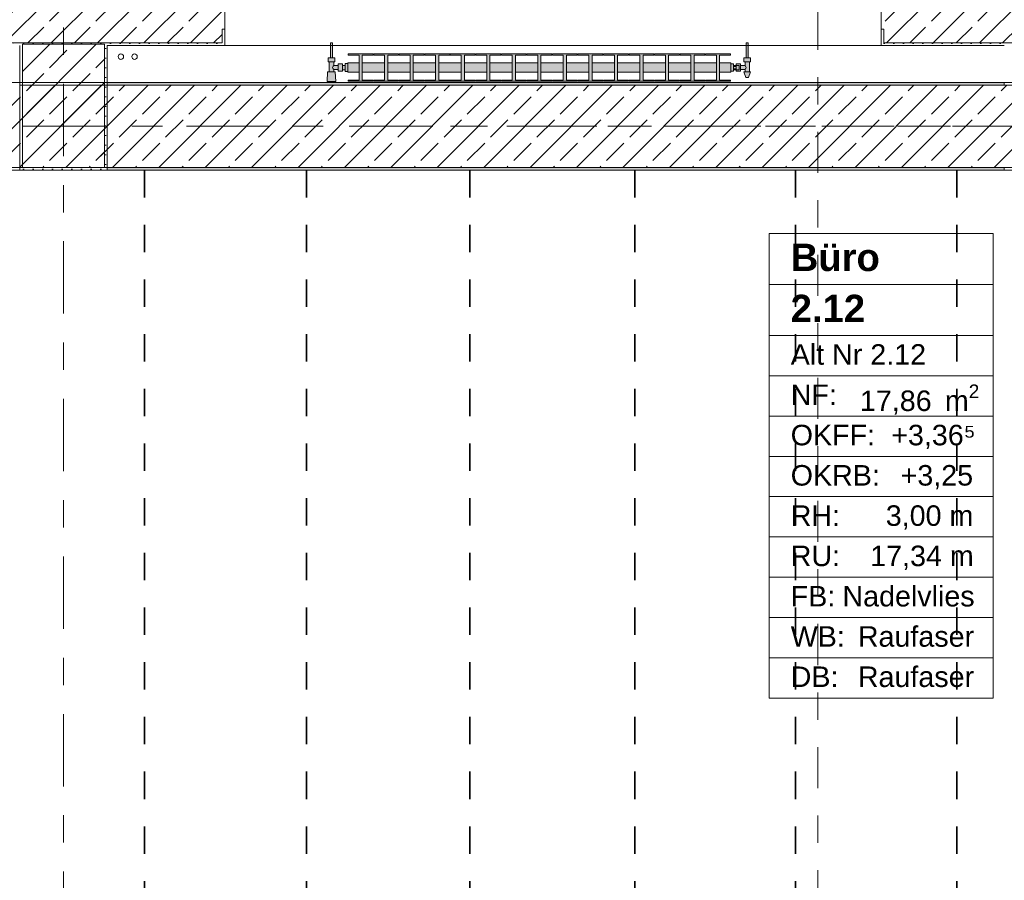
# Model space of a CAD drawing. Header units: metres. Extents: x -3.6 to 84.5, y -11 to 16.8.
# Tile 57 of 137: x 7.6 to 11.2, y 10.4 to 13.5. Entities that reach past the tile are written whole.
import ezdxf

# ---------------------------------------------------------------- set-up
doc = ezdxf.new("R2010")
doc.units = ezdxf.units.M
doc.header["$MEASUREMENT"] = 0
for name, pattern in [('Achse', [0.2, 0.1, -0.05, 0, -0.05]), ('Schnittlinie', [0.3, 0.15, -0.075, 0, -0.075]), ('Strichlinie doppelt', [0.546806, 0.264583, -0.105833, 0.070556, -0.105833])]:
    doc.linetypes.add(name, pattern=pattern)
for name, color, linetype in [('155 - Bemaßung_ Beschriftung.Ausbau - Deckenelemente', 7, 'Continuous'), ('201a - Marker.Schnitt - optisch Grundriss', 7, 'Continuous'), ('451 - Universal.Achsen Raster', 7, 'Continuous'), ('604 - Struktur.Wand Aussen', 7, 'Continuous'), ('607 - Struktur.Stütze', 7, 'Continuous'), ('608 - Struktur.Träger', 7, 'Continuous'), ('801 - HKLSE.Heizung_ Klima_ Lüftung', 7, 'Continuous'), ('Neubau_401 - Zone.Raum_ Raumbegrenzung_ Whg.', 7, 'Continuous')]:
    doc.layers.add(name, color=color, linetype=linetype)
doc.styles.add('ERSTELLTER_STIL_1', font='txt')
doc.styles.add('ERSTELLTER_STIL_2', font='txt')
doc.dimstyles.new('ERSTELLTER_STIL__1', dxfattribs={"dimtxt": 0.1, "dimasz": 0.0532, "dimexe": 0.18, "dimexo": 0.0625, "dimgap": 0, "dimtad": 1, "dimtih": 1, "dimtoh": 1, "dimzin": 0, "dimdsep": 46, "dimtxsty": 'ERSTELLTER_STIL_2', "dimblk": 'ARROWHEAD_2', "dimblk1": 'ARROWHEAD_2', "dimblk2": 'ARROWHEAD_2', "dimcen": 0.09, "dimse1": 1, "dimse2": 1, "dimclrd": 7, "dimclre": 7, "dimclrt": 7, "dimazin": 0, "dimtfac": 1, "dimtdec": 4, "dimtmove": 0, "dimatfit": 3, "dimfxl": 1, "dimtolj": 1, "dimtzin": 0, "dimarcsym": 0})
pattern_1 = [(45, (0, 0), (-0.0848528, 0.0848528), []), (45, (-0.04243, 0.04243), (-0.0848528, 0.0848528), [0.09, -0.03])]
pattern_2 = [(45, (0, 0), (-0.01767767, 0.01767767), [0, -0.025])]

# ---------------------------------------------------------------- blocks, each defined once
blk = doc.blocks.new('*D134')
at = {"layer": '155 - Bemaßung_ Beschriftung.Ausbau - Deckenelemente', "color": 7, "linetype": 'Continuous', "lineweight": 5}
for p, q in [((7.4582, 8.945), (7.4178, 8.875)), ((7.438, 8.8575), (7.438, 8.9625)), ((8.0462, 8.945), (8.0058, 8.875)), ((8.026, 8.8575), (8.026, 8.9625)), ((7.438, 8.91), (8.026, 8.91))]:
    blk.add_line(p, q, dxfattribs=at)
at = {"layer": '155 - Bemaßung_ Beschriftung.Ausbau - Deckenelemente', "color": 7, "lineweight": 5, "insert": (7.6311, 8.9283), "char_height": 0.1, "attachment_point": 7, "style": 'ERSTELLTER_STIL_2'}
blk.add_mtext('\\A1;{\\pql;\\fArial|b0|i0|c0|p38;58\\fArial|b0|i0|c0|p38;\\A1{\\H.66x;\\S8^  ;}}', dxfattribs=at)
blk = doc.blocks.new('ARROWHEAD_2')
at = {"color": 0, "linetype": 'Continuous', "lineweight": 0}
for p, q in [((0, 0), (-1, 0)), ((-0.378, -0.655), (0.378, 0.655))]:
    blk.add_line(p, q, dxfattribs=at)
blk = doc.blocks.new('*D135')
at = {"layer": '155 - Bemaßung_ Beschriftung.Ausbau - Deckenelemente', "color": 7, "linetype": 'Continuous', "lineweight": 5}
for p, q in [((8.0462, 8.945), (8.0058, 8.875)), ((8.026, 8.8575), (8.026, 8.9625)), ((8.6392, 8.945), (8.5988, 8.875)), ((8.619, 8.8575), (8.619, 8.9625)), ((8.026, 8.91), (8.619, 8.91))]:
    blk.add_line(p, q, dxfattribs=at)
at = {"layer": '155 - Bemaßung_ Beschriftung.Ausbau - Deckenelemente', "color": 7, "lineweight": 5, "insert": (8.2216, 8.9283), "char_height": 0.1, "attachment_point": 7, "style": 'ERSTELLTER_STIL_2'}
blk.add_mtext('\\A1;{\\pql;\\fArial|b0|i0|c0|p38;59\\fArial|b0|i0|c0|p38;\\A1{\\H.66x;\\S3^  ;}}', dxfattribs=at)
blk = doc.blocks.new('*D136')
at = {"layer": '155 - Bemaßung_ Beschriftung.Ausbau - Deckenelemente', "color": 7, "linetype": 'Continuous', "lineweight": 5}
for p, q in [((8.6392, 8.945), (8.5988, 8.875)), ((8.619, 8.8575), (8.619, 8.9625)), ((9.2362, 8.945), (9.1958, 8.875)), ((9.216, 8.8575), (9.216, 8.9625)), ((8.619, 8.91), (9.216, 8.91))]:
    blk.add_line(p, q, dxfattribs=at)
at = {"layer": '155 - Bemaßung_ Beschriftung.Ausbau - Deckenelemente', "color": 7, "lineweight": 5, "insert": (8.8166, 8.9283), "char_height": 0.1, "attachment_point": 7, "style": 'ERSTELLTER_STIL_2'}
blk.add_mtext('\\A1;{\\pql;\\fArial|b0|i0|c0|p38;59\\fArial|b0|i0|c0|p38;\\A1{\\H.66x;\\S7^  ;}}', dxfattribs=at)
blk = doc.blocks.new('*D137')
at = {"layer": '155 - Bemaßung_ Beschriftung.Ausbau - Deckenelemente', "color": 7, "linetype": 'Continuous', "lineweight": 5}
for p, q in [((9.2362, 8.945), (9.1958, 8.875)), ((9.216, 8.8575), (9.216, 8.9625)), ((9.8392, 8.945), (9.7988, 8.875)), ((9.819, 8.8575), (9.819, 8.9625)), ((9.216, 8.91), (9.819, 8.91))]:
    blk.add_line(p, q, dxfattribs=at)
at = {"layer": '155 - Bemaßung_ Beschriftung.Ausbau - Deckenelemente', "color": 7, "lineweight": 5, "insert": (9.4166, 8.9283), "char_height": 0.1, "attachment_point": 7, "style": 'ERSTELLTER_STIL_2'}
blk.add_mtext('\\A1;{\\pql;\\fArial|b0|i0|c0|p38;60\\fArial|b0|i0|c0|p38;\\A1{\\H.66x;\\S3^  ;}}', dxfattribs=at)
blk = doc.blocks.new('*D138')
at = {"layer": '155 - Bemaßung_ Beschriftung.Ausbau - Deckenelemente', "color": 7, "linetype": 'Continuous', "lineweight": 5}
for p, q in [((9.8392, 8.945), (9.7988, 8.875)), ((9.819, 8.8575), (9.819, 8.9625)), ((10.4262, 8.945), (10.3858, 8.875)), ((10.406, 8.8575), (10.406, 8.9625)), ((9.819, 8.91), (10.406, 8.91))]:
    blk.add_line(p, q, dxfattribs=at)
at = {"layer": '155 - Bemaßung_ Beschriftung.Ausbau - Deckenelemente', "color": 7, "lineweight": 5, "insert": (10.0116, 8.9283), "char_height": 0.1, "attachment_point": 7, "style": 'ERSTELLTER_STIL_2'}
blk.add_mtext('\\A1;{\\pql;\\fArial|b0|i0|c0|p38;58\\fArial|b0|i0|c0|p38;\\A1{\\H.66x;\\S7^  ;}}', dxfattribs=at)
blk = doc.blocks.new('*D139')
at = {"layer": '155 - Bemaßung_ Beschriftung.Ausbau - Deckenelemente', "color": 7, "linetype": 'Continuous', "lineweight": 5}
for p, q in [((10.4262, 8.945), (10.3858, 8.875)), ((10.406, 8.8575), (10.406, 8.9625)), ((10.9768, 8.875), (11.0172, 8.945)), ((10.997, 8.8575), (10.997, 8.9625)), ((10.406, 8.91), (10.997, 8.91)), ((10.997, 8.91), (11.0312, 8.91))]:
    blk.add_line(p, q, dxfattribs=at)
at = {"layer": '155 - Bemaßung_ Beschriftung.Ausbau - Deckenelemente', "color": 7, "lineweight": 5, "insert": (10.6006, 8.9283), "char_height": 0.1, "attachment_point": 7, "style": 'ERSTELLTER_STIL_2'}
blk.add_mtext('\\A1;{\\pql;\\fArial|b0|i0|c0|p38;59\\fArial|b0|i0|c0|p38;\\A1{\\H.66x;\\S1^  ;}}', dxfattribs=at)

msp = doc.modelspace()

# ---------------------------------------------------------------- hatches: boundary and pattern name
at = {"layer": '604 - Struktur.Wand Aussen', "linetype": 'Continuous', "lineweight": 0, "true_color": 0x000000}
h = msp.add_hatch(dxfattribs=at)
h.set_pattern_fill('Beton__Stahlbeton_0001', color=18, style=0, pattern_type=2)
h.set_pattern_definition(pattern_1)
h.paths.add_polyline_path([(7.12, 13.505), (7.13, 13.505), (7.13, 13.455), (8.31, 13.455), (8.31, 13.505), (8.32, 13.505), (8.32, 13.575), (8.31, 13.575), (8.28, 13.575), (8.28, 13.695), (7.16, 13.695), (7.16, 13.575), (7.13, 13.575), (7.12, 13.575)])
h = msp.add_hatch(dxfattribs=at)
h.set_pattern_fill('Beton__Stahlbeton_0001', color=18, style=0, pattern_type=2)
h.set_pattern_definition(pattern_1)
h.paths.add_polyline_path([(10.72, 13.575), (10.72, 13.505), (10.73, 13.505), (10.73, 13.455), (11.965, 13.455), (11.965, 13.61), (11.975, 13.61), (11.975, 13.695), (10.76, 13.695), (10.76, 13.575), (10.73, 13.575)])
h = msp.add_hatch(dxfattribs=at)
h.set_pattern_fill('Gips_0001', color=18, style=0, pattern_type=2)
h.set_pattern_definition(pattern_2)
h.paths.add_polyline_path([(8.31, 13.445), (8.32, 13.445), (8.32, 13.505), (8.31, 13.505)])
h = msp.add_hatch(dxfattribs=at)
h.set_pattern_fill('Gips_0001', color=18, style=0, pattern_type=2)
h.set_pattern_definition(pattern_2)
h.paths.add_polyline_path([(10.73, 13.445), (10.73, 13.505), (10.72, 13.505), (10.72, 13.445)])
h = msp.add_hatch(dxfattribs=at)
h.set_pattern_fill('Gips_0001', color=18, style=0, pattern_type=2)
h.set_pattern_definition(pattern_2)
h.paths.add_polyline_path([(7.13, 13.445), (7.57, 13.445), (7.57, 13.455), (7.13, 13.455)])
h = msp.add_hatch(dxfattribs=at)
h.set_pattern_fill('Gips_0001', color=18, style=0, pattern_type=2)
h.set_pattern_definition(pattern_2)
h.paths.add_polyline_path([(7.89, 13.445), (8.31, 13.445), (8.31, 13.455), (7.89, 13.455)])
h = msp.add_hatch(dxfattribs=at)
h.set_pattern_fill('Gips_0001', color=18, style=0, pattern_type=2)
h.set_pattern_definition(pattern_2)
h.paths.add_polyline_path([(10.73, 13.445), (11.17, 13.445), (11.17, 13.455), (10.73, 13.455)])
at = {"layer": '607 - Struktur.Stütze', "linetype": 'Continuous', "lineweight": 0, "true_color": 0x000000}
h = msp.add_hatch(dxfattribs=at)
h.set_pattern_fill('Gips_0001', color=18, style=0, pattern_type=2)
h.set_pattern_definition(pattern_2)
h.paths.add_polyline_path([(7.57, 13.455), (7.57, 13.445), (7.58, 13.445), (7.58, 13.45), (7.88, 13.45), (7.88, 13.445), (7.89, 13.445), (7.89, 13.455)])
h = msp.add_hatch(dxfattribs=at)
h.set_pattern_fill('Gips_0001', color=18, style=0, pattern_type=2)
h.set_pattern_definition(pattern_2)
h.paths.add_polyline_path([(7.57, 12.99), (7.89, 12.99), (7.89, 13.445), (7.88, 13.445), (7.88, 13), (7.58, 13), (7.58, 13.445), (7.57, 13.445)])
h = msp.add_hatch(dxfattribs=at)
h.set_pattern_fill('Beton__Stahlbeton_0001', color=18, style=0, pattern_type=2)
h.set_pattern_definition(pattern_1)
h.paths.add_polyline_path([(7.58, 13), (7.88, 13), (7.88, 13.45), (7.58, 13.45)])
at = {"layer": '608 - Struktur.Träger', "linetype": 'Continuous', "lineweight": 0, "true_color": 0x000000}
h = msp.add_hatch(dxfattribs=at)
h.set_pattern_fill('Beton__Stahlbeton_0001', color=18, style=0, pattern_type=2)
h.set_pattern_definition(pattern_1)
h.paths.add_polyline_path([(0.38, 13), (0.69, 13), (3.97, 13), (4.29, 13), (7.57, 13), (7.89, 13), (11.17, 13), (11.48, 13), (11.48, 13.3), (11.17, 13.3), (7.89, 13.3), (7.57, 13.3), (4.29, 13.3), (3.97, 13.3), (0.69, 13.3), (0.38, 13.3)])
h = msp.add_hatch(dxfattribs=at)
h.set_pattern_fill('Gips_0001', color=18, style=0, pattern_type=2)
h.set_pattern_definition(pattern_2)
h.paths.add_polyline_path([(11.17, 13.31), (7.89, 13.31), (7.89, 13.3), (11.17, 13.3)])
h = msp.add_hatch(dxfattribs=at)
h.set_pattern_fill('Gips_0001', color=18, style=0, pattern_type=2)
h.set_pattern_definition(pattern_2)
h.paths.add_polyline_path([(7.89, 13), (7.89, 12.99), (11.17, 12.99), (11.17, 13)])
at = {"layer": '801 - HKLSE.Heizung_ Klima_ Lüftung', "linetype": 'Continuous', "lineweight": 0, "true_color": 0x3a3a3a}
for points in [[(8.77, 13.3503), (8.77, 13.3797), (8.76, 13.3797), (8.76, 13.373), (8.75, 13.373), (8.75, 13.378), (8.735, 13.378), (8.735, 13.372), (8.718, 13.372), (8.718, 13.386), (8.722, 13.386), (8.722, 13.4), (8.714, 13.4), (8.714, 13.455), (8.706, 13.455), (8.706, 13.4), (8.698, 13.4), (8.698, 13.386), (8.702, 13.386), (8.702, 13.349), (8.696, 13.349), (8.694, 13.314), (8.726, 13.314), (8.724, 13.349), (8.718, 13.349), (8.718, 13.358), (8.735, 13.358), (8.735, 13.352), (8.75, 13.352), (8.75, 13.357), (8.76, 13.357), (8.76, 13.3503)], [(10.17, 13.352), (10.18, 13.352), (10.18, 13.357), (10.19, 13.357), (10.19, 13.352), (10.205, 13.352), (10.205, 13.358), (10.222, 13.358), (10.222, 13.349), (10.218, 13.349), (10.225, 13.329), (10.235, 13.329), (10.242, 13.349), (10.238, 13.349), (10.238, 13.386), (10.242, 13.386), (10.242, 13.4), (10.234, 13.4), (10.234, 13.455), (10.226, 13.455), (10.226, 13.4), (10.218, 13.4), (10.218, 13.386), (10.222, 13.386), (10.222, 13.372), (10.205, 13.372), (10.205, 13.378), (10.19, 13.378), (10.19, 13.373), (10.18, 13.373), (10.18, 13.378), (10.17, 13.378)], [(8.77, 13.3817), (8.77, 13.3483), (8.8108, 13.3483), (8.8108, 13.3192), (8.7712, 13.3192), (8.7712, 13.315), (8.8622, 13.315), (8.8622, 13.3192), (8.8225, 13.3192), (8.8225, 13.3483), (8.9042, 13.3483), (8.9042, 13.3192), (8.8645, 13.3192), (8.8645, 13.315), (8.9555, 13.315), (8.9555, 13.3192), (8.9158, 13.3192), (8.9158, 13.3483), (8.9975, 13.3483), (8.9975, 13.3192), (8.9578, 13.3192), (8.9578, 13.315), (9.0488, 13.315), (9.0488, 13.3192), (9.0092, 13.3192), (9.0092, 13.3483), (9.0908, 13.3483), (9.0908, 13.3192), (9.0512, 13.3192), (9.0512, 13.315), (9.1422, 13.315), (9.1422, 13.3192), (9.1025, 13.3192), (9.1025, 13.3483), (9.1842, 13.3483), (9.1842, 13.3192), (9.1445, 13.3192), (9.1445, 13.315), (9.2355, 13.315), (9.2355, 13.3192), (9.1958, 13.3192), (9.1958, 13.3483), (9.2775, 13.3483), (9.2775, 13.3192), (9.2378, 13.3192), (9.2378, 13.315), (9.3288, 13.315), (9.3288, 13.3192), (9.2892, 13.3192), (9.2892, 13.3483), (9.3708, 13.3483), (9.3708, 13.3192), (9.3312, 13.3192), (9.3312, 13.315), (9.4222, 13.315), (9.4222, 13.3192), (9.3825, 13.3192), (9.3825, 13.3483), (9.4642, 13.3483), (9.4642, 13.3192), (9.4245, 13.3192), (9.4245, 13.315), (9.5155, 13.315), (9.5155, 13.3192), (9.4758, 13.3192), (9.4758, 13.3483), (9.5575, 13.3483), (9.5575, 13.3192), (9.5178, 13.3192), (9.5178, 13.315), (9.6088, 13.315), (9.6088, 13.3192), (9.5692, 13.3192), (9.5692, 13.3483), (9.6508, 13.3483), (9.6508, 13.3192), (9.6112, 13.3192), (9.6112, 13.315), (9.7022, 13.315), (9.7022, 13.3192), (9.6625, 13.3192), (9.6625, 13.3483), (9.7442, 13.3483), (9.7442, 13.3192), (9.7045, 13.3192), (9.7045, 13.315), (9.7955, 13.315), (9.7955, 13.3192), (9.7558, 13.3192), (9.7558, 13.3483), (9.8375, 13.3483), (9.8375, 13.3192), (9.7978, 13.3192), (9.7978, 13.315), (9.8888, 13.315), (9.8888, 13.3192), (9.8492, 13.3192), (9.8492, 13.3483), (9.9308, 13.3483), (9.9308, 13.3192), (9.8912, 13.3192), (9.8912, 13.315), (9.9822, 13.315), (9.9822, 13.3192), (9.9425, 13.3192), (9.9425, 13.3483), (10.0242, 13.3483), (10.0242, 13.3192), (9.9845, 13.3192), (9.9845, 13.315), (10.0755, 13.315), (10.0755, 13.3192), (10.0358, 13.3192), (10.0358, 13.3483), (10.1175, 13.3483), (10.1175, 13.3192), (10.0778, 13.3192), (10.0778, 13.315), (10.1688, 13.315), (10.1688, 13.3192), (10.1292, 13.3192), (10.1292, 13.3483), (10.17, 13.3483), (10.17, 13.3817), (10.1292, 13.3817), (10.1292, 13.4108), (10.1688, 13.4108), (10.1688, 13.415), (10.0778, 13.415), (10.0778, 13.4108), (10.1175, 13.4108), (10.1175, 13.3817), (10.0358, 13.3817), (10.0358, 13.4108), (10.0755, 13.4108), (10.0755, 13.415), (9.9845, 13.415), (9.9845, 13.4108), (10.0242, 13.4108), (10.0242, 13.3817), (9.9425, 13.3817), (9.9425, 13.4108), (9.9822, 13.4108), (9.9822, 13.415), (9.8912, 13.415), (9.8912, 13.4108), (9.9308, 13.4108), (9.9308, 13.3817), (9.8492, 13.3817), (9.8492, 13.4108), (9.8888, 13.4108), (9.8888, 13.415), (9.7978, 13.415), (9.7978, 13.4108), (9.8375, 13.4108), (9.8375, 13.3817), (9.7558, 13.3817), (9.7558, 13.4108), (9.7955, 13.4108), (9.7955, 13.415), (9.7045, 13.415), (9.7045, 13.4108), (9.7442, 13.4108), (9.7442, 13.3817), (9.6625, 13.3817), (9.6625, 13.4108), (9.7022, 13.4108), (9.7022, 13.415), (9.6112, 13.415), (9.6112, 13.4108), (9.6508, 13.4108), (9.6508, 13.3817), (9.5692, 13.3817), (9.5692, 13.4108), (9.6088, 13.4108), (9.6088, 13.415), (9.5178, 13.415), (9.5178, 13.4108), (9.5575, 13.4108), (9.5575, 13.3817), (9.4758, 13.3817), (9.4758, 13.4108), (9.5155, 13.4108), (9.5155, 13.415), (9.4245, 13.415), (9.4245, 13.4108), (9.4642, 13.4108), (9.4642, 13.3817), (9.3825, 13.3817), (9.3825, 13.4108), (9.4222, 13.4108), (9.4222, 13.415), (9.3312, 13.415), (9.3312, 13.4108), (9.3708, 13.4108), (9.3708, 13.3817), (9.2892, 13.3817), (9.2892, 13.4108), (9.3288, 13.4108), (9.3288, 13.415), (9.2378, 13.415), (9.2378, 13.4108), (9.2775, 13.4108), (9.2775, 13.3817), (9.1958, 13.3817), (9.1958, 13.4108), (9.2355, 13.4108), (9.2355, 13.415), (9.1445, 13.415), (9.1445, 13.4108), (9.1842, 13.4108), (9.1842, 13.3817), (9.1025, 13.3817), (9.1025, 13.4108), (9.1422, 13.4108), (9.1422, 13.415), (9.0512, 13.415), (9.0512, 13.4108), (9.0908, 13.4108), (9.0908, 13.3817), (9.0092, 13.3817), (9.0092, 13.4108), (9.0488, 13.4108), (9.0488, 13.415), (8.9578, 13.415), (8.9578, 13.4108), (8.9975, 13.4108), (8.9975, 13.3817), (8.9158, 13.3817), (8.9158, 13.4108), (8.9555, 13.4108), (8.9555, 13.415), (8.8645, 13.415), (8.8645, 13.4108), (8.9042, 13.4108), (8.9042, 13.3817), (8.8225, 13.3817), (8.8225, 13.4108), (8.8622, 13.4108), (8.8622, 13.415), (8.7712, 13.415), (8.7712, 13.4108), (8.8108, 13.4108), (8.8108, 13.3817)]]:
    msp.add_hatch(color=250, dxfattribs=at).paths.add_polyline_path(points)

# ---------------------------------------------------------------- linework, layer by layer
at = {"layer": '155 - Bemaßung_ Beschriftung.Ausbau - Deckenelemente', "color": 7, "linetype": 'Achse', "lineweight": 35}
for p, q in [((8.026, 12.99), (8.026, 8.51)), ((8.619, 12.99), (8.619, 8.51)), ((9.216, 12.99), (9.216, 8.51)), ((9.819, 12.99), (9.819, 8.51)), ((10.406, 12.99), (10.406, 8.51)), ((10.997, 12.99), (10.997, 8.51))]:
    msp.add_line(p, q, dxfattribs=at)
at = {"layer": '201a - Marker.Schnitt - optisch Grundriss', "color": 7, "linetype": 'Schnittlinie', "lineweight": 13}
msp.add_line((10.488, 14.48), (10.488, -0.78), dxfattribs=at)
at = {"layer": '451 - Universal.Achsen Raster', "color": 160, "linetype": 'Strichlinie doppelt', "lineweight": 9, "true_color": 0x3232ff}
for p, q in [((7.73, -10.585), (7.73, 16.355)), ((64.935, 13.15), (-3.175, 13.15))]:
    msp.add_line(p, q, dxfattribs=at)
at = {"layer": '604 - Struktur.Wand Aussen', "color": 7, "linetype": 'Continuous', "lineweight": 13}
for p, q in [((8.32, 13.575), (8.32, 13.505)), ((10.72, 13.575), (10.72, 13.505)), ((8.31, 13.455), (8.31, 13.505)), ((10.73, 13.455), (10.73, 13.505)), ((7.13, 13.455), (8.31, 13.455)), ((8.32, 13.445), (10.72, 13.445)), ((10.73, 13.455), (11.965, 13.455))]:
    msp.add_line(p, q, dxfattribs=at)
at = {"layer": '604 - Struktur.Wand Aussen', "color": 7, "linetype": 'Continuous', "lineweight": 5}
for p, q in [((8.31, 13.505), (8.32, 13.505)), ((8.32, 13.505), (8.32, 13.455)), ((10.72, 13.505), (10.72, 13.455)), ((10.73, 13.505), (10.72, 13.505)), ((8.31, 13.445), (8.32, 13.445)), ((8.32, 13.455), (8.32, 13.445)), ((10.72, 13.455), (10.72, 13.445)), ((10.73, 13.445), (10.72, 13.445))]:
    msp.add_line(p, q, dxfattribs=at)
at = {"layer": '604 - Struktur.Wand Aussen', "color": 7, "linetype": 'Continuous', "lineweight": 5, "flags": 128}
for points in [[(7.89, 13.445), (8.31, 13.445)], [(10.73, 13.445), (11.17, 13.445)]]:
    msp.add_lwpolyline(points, dxfattribs=at)
at = {"layer": '607 - Struktur.Stütze', "color": 7, "linetype": 'Continuous', "lineweight": 5, "flags": 128}
msp.add_lwpolyline([(7.57, 13.445), (7.57, 12.99), (7.89, 12.99), (7.89, 13.445)], dxfattribs=at)
at = {"layer": '607 - Struktur.Stütze', "color": 7, "linetype": 'Continuous', "lineweight": 13, "flags": 128}
msp.add_lwpolyline([(7.58, 13), (7.88, 13), (7.88, 13.45), (7.58, 13.45)], close=True, dxfattribs=at)
at = {"layer": '608 - Struktur.Träger', "color": 7, "linetype": 'Continuous', "lineweight": 13}
for p, q in [((0.38, 13.31), (11.48, 13.31)), ((7.89, 13.3), (7.57, 13.3)), ((11.17, 13.3), (7.89, 13.3)), ((11.48, 13.3), (11.17, 13.3)), ((0.38, 12.99), (11.48, 12.99))]:
    msp.add_line(p, q, dxfattribs=at)
at = {"layer": '608 - Struktur.Träger', "color": 7, "linetype": 'Continuous', "lineweight": 5}
for p, q in [((7.89, 13.31), (7.89, 13.3)), ((11.17, 13.31), (7.89, 13.31)), ((11.17, 13.31), (11.17, 13.3)), ((7.89, 13), (7.89, 12.99)), ((11.17, 13), (11.17, 12.99)), ((11.17, 12.99), (7.89, 12.99))]:
    msp.add_line(p, q, dxfattribs=at)
at = {"layer": '608 - Struktur.Träger', "color": 7, "linetype": 'Achse', "lineweight": 9}
msp.add_line((0.38, 13.15), (11.48, 13.15), dxfattribs=at)
at = {"layer": '608 - Struktur.Träger', "color": 7, "linetype": 'Continuous', "lineweight": 13, "flags": 128}
msp.add_lwpolyline([(11.48, 13), (11.17, 13), (7.89, 13), (7.57, 13), (4.29, 13), (3.97, 13), (0.69, 13), (0.38, 13)], dxfattribs=at)
at = {"layer": '801 - HKLSE.Heizung_ Klima_ Lüftung', "color": 7, "linetype": 'Continuous', "lineweight": 5, "true_color": 0xebebeb}
for p, q in [((8.7072, 13.455), (8.706, 13.455)), ((8.706, 13.455), (8.706, 13.4)), ((8.71, 13.455), (8.7072, 13.455)), ((8.7128, 13.455), (8.71, 13.455)), ((8.714, 13.455), (8.7128, 13.455)), ((8.714, 13.455), (8.714, 13.4)), ((10.226, 13.455), (10.2272, 13.455)), ((10.226, 13.455), (10.226, 13.4)), ((10.2272, 13.455), (10.23, 13.455)), ((10.23, 13.455), (10.2328, 13.455)), ((10.2328, 13.455), (10.234, 13.455)), ((10.234, 13.455), (10.234, 13.4)), ((8.704, 13.4), (8.698, 13.4)), ((8.698, 13.4), (8.698, 13.386)), ((8.716, 13.4), (8.704, 13.4)), ((8.7072, 13.4), (8.706, 13.4)), ((8.71, 13.4), (8.7072, 13.4)), ((8.7128, 13.4), (8.71, 13.4)), ((8.714, 13.4), (8.7128, 13.4)), ((8.722, 13.4), (8.716, 13.4)), ((8.722, 13.4), (8.722, 13.386)), ((8.7712, 13.415), (8.7712, 13.4108)), ((8.8622, 13.415), (8.7712, 13.415)), ((8.7712, 13.415), (8.7712, 13.4108)), ((8.7712, 13.4108), (8.8108, 13.4108)), ((8.8108, 13.4108), (8.8108, 13.3192)), ((8.8225, 13.3192), (8.8225, 13.4108)), ((8.8225, 13.4108), (8.8622, 13.4108)), ((8.8622, 13.4108), (8.8622, 13.415)), ((8.8645, 13.415), (8.8645, 13.4108)), ((8.9555, 13.415), (8.8645, 13.415)), ((8.8645, 13.415), (8.8645, 13.4108)), ((8.8645, 13.4108), (8.9042, 13.4108)), ((8.9042, 13.4108), (8.9042, 13.3192)), ((8.9158, 13.3192), (8.9158, 13.4108)), ((8.9158, 13.4108), (8.9555, 13.4108)), ((8.9555, 13.4108), (8.9555, 13.415)), ((8.9555, 13.4108), (8.9555, 13.415)), ((9.0488, 13.415), (8.9578, 13.415)), ((8.9578, 13.415), (8.9578, 13.4108)), ((8.9578, 13.4108), (8.9975, 13.4108)), ((8.9975, 13.4108), (8.9975, 13.3192)), ((9.0092, 13.3192), (9.0092, 13.4108)), ((9.0092, 13.4108), (9.0488, 13.4108)), ((9.0488, 13.4108), (9.0488, 13.415)), ((9.0488, 13.4108), (9.0488, 13.415)), ((9.1422, 13.415), (9.0512, 13.415)), ((9.0512, 13.415), (9.0512, 13.4108)), ((9.0512, 13.4108), (9.0908, 13.4108)), ((9.0908, 13.4108), (9.0908, 13.3192)), ((9.1025, 13.3192), (9.1025, 13.4108)), ((9.1025, 13.4108), (9.1422, 13.4108)), ((9.1422, 13.4108), (9.1422, 13.415)), ((9.1445, 13.415), (9.1445, 13.4108)), ((9.2355, 13.415), (9.1445, 13.415)), ((9.1445, 13.415), (9.1445, 13.4108)), ((9.1445, 13.4108), (9.1842, 13.4108)), ((9.1842, 13.4108), (9.1842, 13.3192)), ((9.1958, 13.3192), (9.1958, 13.4108)), ((9.1958, 13.4108), (9.2355, 13.4108)), ((9.2355, 13.4108), (9.2355, 13.415)), ((9.2355, 13.4108), (9.2355, 13.415)), ((9.3288, 13.415), (9.2378, 13.415)), ((9.2378, 13.415), (9.2378, 13.4108)), ((9.2378, 13.4108), (9.2775, 13.4108)), ((9.2775, 13.4108), (9.2775, 13.3192)), ((9.2892, 13.3192), (9.2892, 13.4108)), ((9.2892, 13.4108), (9.3288, 13.4108)), ((9.3288, 13.4108), (9.3288, 13.415)), ((9.3312, 13.415), (9.3312, 13.4108)), ((9.4222, 13.415), (9.3312, 13.415)), ((9.3312, 13.415), (9.3312, 13.4108)), ((9.3312, 13.4108), (9.3708, 13.4108)), ((9.3708, 13.4108), (9.3708, 13.3192)), ((9.3825, 13.3192), (9.3825, 13.4108)), ((9.3825, 13.4108), (9.4222, 13.4108)), ((9.4222, 13.4108), (9.4222, 13.415)), ((9.5155, 13.415), (9.4245, 13.415)), ((9.4245, 13.415), (9.4245, 13.4108)), ((9.4245, 13.4108), (9.4642, 13.4108)), ((9.4642, 13.4108), (9.4642, 13.3192)), ((9.4758, 13.3192), (9.4758, 13.4108)), ((9.4758, 13.4108), (9.5155, 13.4108)), ((9.5155, 13.4108), (9.5155, 13.415)), ((9.5155, 13.4108), (9.5155, 13.415)), ((9.6088, 13.415), (9.5178, 13.415)), ((9.5178, 13.415), (9.5178, 13.4108)), ((9.5178, 13.4108), (9.5575, 13.4108)), ((9.5575, 13.4108), (9.5575, 13.3192)), ((9.5692, 13.3192), (9.5692, 13.4108)), ((9.5692, 13.4108), (9.6088, 13.4108)), ((9.6088, 13.4108), (9.6088, 13.415)), ((9.6088, 13.4108), (9.6088, 13.415)), ((9.6112, 13.415), (9.6112, 13.4108)), ((9.7022, 13.415), (9.6112, 13.415)), ((9.6112, 13.415), (9.6112, 13.4108)), ((9.6112, 13.4108), (9.6508, 13.4108)), ((9.6508, 13.4108), (9.6508, 13.3192)), ((9.6625, 13.3192), (9.6625, 13.4108)), ((9.6625, 13.4108), (9.7022, 13.4108)), ((9.7022, 13.4108), (9.7022, 13.415)), ((9.7955, 13.415), (9.7045, 13.415)), ((9.7045, 13.415), (9.7045, 13.4108)), ((9.7045, 13.4108), (9.7442, 13.4108)), ((9.7442, 13.4108), (9.7442, 13.3192)), ((9.7558, 13.3192), (9.7558, 13.4108)), ((9.7558, 13.4108), (9.7955, 13.4108)), ((9.7955, 13.4108), (9.7955, 13.415)), ((9.8888, 13.415), (9.7978, 13.415)), ((9.7978, 13.415), (9.7978, 13.4108)), ((9.7978, 13.4108), (9.8375, 13.4108)), ((9.8375, 13.4108), (9.8375, 13.3192)), ((9.8492, 13.3192), (9.8492, 13.4108)), ((9.8492, 13.4108), (9.8888, 13.4108)), ((9.8888, 13.4108), (9.8888, 13.415)), ((9.8888, 13.4108), (9.8888, 13.415)), ((9.8912, 13.415), (9.8912, 13.4108)), ((9.9822, 13.415), (9.8912, 13.415)), ((9.8912, 13.415), (9.8912, 13.4108)), ((9.8912, 13.4108), (9.9308, 13.4108)), ((9.9308, 13.4108), (9.9308, 13.3192)), ((9.9425, 13.3192), (9.9425, 13.4108)), ((9.9425, 13.4108), (9.9822, 13.4108)), ((9.9822, 13.4108), (9.9822, 13.415)), ((9.9845, 13.415), (9.9845, 13.4108)), ((10.0755, 13.415), (9.9845, 13.415)), ((9.9845, 13.415), (9.9845, 13.4108)), ((9.9845, 13.4108), (10.0242, 13.4108)), ((10.0242, 13.4108), (10.0242, 13.3192)), ((10.0358, 13.3192), (10.0358, 13.4108)), ((10.0358, 13.4108), (10.0755, 13.4108)), ((10.0755, 13.4108), (10.0755, 13.415)), ((10.0755, 13.4108), (10.0755, 13.415)), ((10.0778, 13.415), (10.0778, 13.4108)), ((10.1688, 13.415), (10.0778, 13.415)), ((10.0778, 13.415), (10.0778, 13.4108)), ((10.0778, 13.4108), (10.1175, 13.4108)), ((10.1175, 13.4108), (10.1175, 13.3192)), ((10.1292, 13.3192), (10.1292, 13.4108)), ((10.1292, 13.4108), (10.1688, 13.4108)), ((10.1688, 13.4108), (10.1688, 13.415)), ((10.218, 13.4), (10.224, 13.4)), ((10.218, 13.4), (10.218, 13.386)), ((10.224, 13.4), (10.236, 13.4)), ((10.226, 13.4), (10.2272, 13.4)), ((10.2272, 13.4), (10.23, 13.4)), ((10.23, 13.4), (10.2328, 13.4)), ((10.2328, 13.4), (10.234, 13.4)), ((10.236, 13.4), (10.242, 13.4)), ((10.242, 13.4), (10.242, 13.386)), ((8.704, 13.386), (8.698, 13.386)), ((8.702, 13.386), (8.702, 13.349)), ((8.716, 13.386), (8.704, 13.386)), ((8.7153, 13.3679), (8.7139, 13.365)), ((8.7139, 13.365), (8.7153, 13.3621)), ((8.7163, 13.3699), (8.7158, 13.3689)), ((8.7158, 13.3611), (8.7163, 13.3601)), ((8.722, 13.386), (8.716, 13.386)), ((8.718, 13.372), (8.7163, 13.3699)), ((8.7163, 13.3601), (8.718, 13.358)), ((8.718, 13.386), (8.718, 13.372)), ((8.718, 13.372), (8.735, 13.372)), ((8.718, 13.358), (8.718, 13.349)), ((8.718, 13.358), (8.735, 13.358)), ((8.735, 13.378), (8.735, 13.3715)), ((8.735, 13.378), (8.75, 13.378)), ((8.735, 13.3715), (8.735, 13.3585)), ((8.735, 13.3585), (8.735, 13.352)), ((8.75, 13.378), (8.75, 13.3715)), ((8.75, 13.373), (8.76, 13.373)), ((8.75, 13.3715), (8.75, 13.3585)), ((8.75, 13.3585), (8.75, 13.352)), ((8.75, 13.357), (8.76, 13.357)), ((8.76, 13.3797), (8.76, 13.365)), ((8.76, 13.3797), (8.77, 13.3797)), ((8.76, 13.3797), (8.76, 13.365)), ((8.76, 13.3797), (8.77, 13.3797)), ((8.76, 13.373), (8.76, 13.3707)), ((8.76, 13.3707), (8.76, 13.365)), ((8.76, 13.365), (8.76, 13.3503)), ((8.76, 13.365), (8.76, 13.3503)), ((8.76, 13.365), (8.76, 13.3593)), ((8.76, 13.3593), (8.76, 13.357)), ((8.77, 13.3817), (8.77, 13.3768)), ((8.77, 13.3817), (8.8108, 13.3817)), ((8.77, 13.3768), (8.77, 13.365)), ((8.77, 13.365), (8.77, 13.3532)), ((8.8225, 13.3817), (8.9042, 13.3817)), ((8.9158, 13.3817), (8.9975, 13.3817)), ((9.0092, 13.3817), (9.0908, 13.3817)), ((9.1025, 13.3817), (9.1842, 13.3817)), ((9.1958, 13.3817), (9.2775, 13.3817)), ((9.2892, 13.3817), (9.3708, 13.3817)), ((9.3825, 13.3817), (9.4642, 13.3817)), ((9.4758, 13.3817), (9.5575, 13.3817)), ((9.5692, 13.3817), (9.6508, 13.3817)), ((9.6625, 13.3817), (9.7442, 13.3817)), ((9.7558, 13.3817), (9.8375, 13.3817)), ((9.8492, 13.3817), (9.9308, 13.3817)), ((9.9425, 13.3817), (10.0242, 13.3817)), ((10.0358, 13.3817), (10.1175, 13.3817)), ((10.1292, 13.3817), (10.17, 13.3817)), ((10.17, 13.3817), (10.17, 13.3768)), ((10.17, 13.378), (10.18, 13.378)), ((10.17, 13.3768), (10.17, 13.365)), ((10.17, 13.365), (10.17, 13.3532)), ((10.18, 13.378), (10.18, 13.365)), ((10.19, 13.373), (10.18, 13.373)), ((10.18, 13.3693), (10.19, 13.3693)), ((10.18, 13.365), (10.18, 13.352)), ((10.18, 13.3607), (10.19, 13.3607)), ((10.19, 13.357), (10.18, 13.357)), ((10.19, 13.373), (10.19, 13.378)), ((10.19, 13.378), (10.19, 13.3715)), ((10.205, 13.378), (10.19, 13.378)), ((10.19, 13.373), (10.19, 13.3707)), ((10.19, 13.373), (10.2, 13.373)), ((10.19, 13.373), (10.19, 13.3707)), ((10.19, 13.3715), (10.19, 13.3693)), ((10.19, 13.3707), (10.19, 13.365)), ((10.19, 13.3707), (10.19, 13.3693)), ((10.19, 13.3693), (10.19, 13.365)), ((10.19, 13.365), (10.19, 13.3607)), ((10.19, 13.365), (10.19, 13.3593)), ((10.19, 13.3607), (10.19, 13.3585)), ((10.19, 13.3607), (10.19, 13.3593)), ((10.19, 13.3593), (10.19, 13.357)), ((10.19, 13.3593), (10.19, 13.357)), ((10.19, 13.3585), (10.19, 13.352)), ((10.19, 13.357), (10.2, 13.357)), ((10.19, 13.352), (10.19, 13.357)), ((10.2, 13.373), (10.2, 13.3707)), ((10.2, 13.3707), (10.2, 13.365)), ((10.2, 13.365), (10.2, 13.3593)), ((10.2, 13.3593), (10.2, 13.357)), ((10.205, 13.378), (10.205, 13.3715)), ((10.222, 13.372), (10.205, 13.372)), ((10.205, 13.3715), (10.205, 13.3585)), ((10.205, 13.3585), (10.205, 13.352)), ((10.222, 13.358), (10.205, 13.358)), ((10.218, 13.386), (10.224, 13.386)), ((10.222, 13.386), (10.222, 13.372)), ((10.222, 13.372), (10.2237, 13.3699)), ((10.2237, 13.3601), (10.222, 13.358)), ((10.222, 13.358), (10.222, 13.349)), ((10.2237, 13.3699), (10.2242, 13.3689)), ((10.2242, 13.3611), (10.2237, 13.3601)), ((10.224, 13.386), (10.236, 13.386)), ((10.2247, 13.3679), (10.2261, 13.365)), ((10.2261, 13.365), (10.2247, 13.3621)), ((10.236, 13.386), (10.242, 13.386)), ((10.238, 13.386), (10.238, 13.349)), ((8.696, 13.349), (8.694, 13.314)), ((8.7001, 13.349), (8.696, 13.349)), ((8.71, 13.349), (8.7001, 13.349)), ((8.7199, 13.349), (8.71, 13.349)), ((8.724, 13.349), (8.7199, 13.349)), ((8.724, 13.349), (8.726, 13.314)), ((8.735, 13.352), (8.75, 13.352)), ((8.76, 13.3503), (8.77, 13.3503)), ((8.76, 13.3503), (8.77, 13.3503)), ((8.76, 13.3503), (8.77, 13.3503)), ((8.76, 13.3503), (8.77, 13.3503)), ((8.77, 13.3532), (8.77, 13.3483)), ((8.77, 13.3483), (8.8108, 13.3483)), ((8.8225, 13.3483), (8.9042, 13.3483)), ((8.9158, 13.3483), (8.9975, 13.3483)), ((9.0092, 13.3483), (9.0908, 13.3483)), ((9.1025, 13.3483), (9.1842, 13.3483)), ((9.1958, 13.3483), (9.2775, 13.3483)), ((9.2892, 13.3483), (9.3708, 13.3483)), ((9.3825, 13.3483), (9.4642, 13.3483)), ((9.4758, 13.3483), (9.5575, 13.3483)), ((9.5692, 13.3483), (9.6508, 13.3483)), ((9.6625, 13.3483), (9.7442, 13.3483)), ((9.7558, 13.3483), (9.8375, 13.3483)), ((9.8492, 13.3483), (9.9308, 13.3483)), ((9.9425, 13.3483), (10.0242, 13.3483)), ((10.0358, 13.3483), (10.1175, 13.3483)), ((10.1292, 13.3483), (10.17, 13.3483)), ((10.17, 13.3532), (10.17, 13.3483)), ((10.17, 13.352), (10.18, 13.352)), ((10.17, 13.352), (10.18, 13.352)), ((10.17, 13.352), (10.18, 13.352)), ((10.17, 13.352), (10.18, 13.352)), ((10.205, 13.352), (10.19, 13.352)), ((10.218, 13.349), (10.2215, 13.349)), ((10.218, 13.349), (10.225, 13.329)), ((10.2215, 13.349), (10.23, 13.349)), ((10.225, 13.329), (10.2265, 13.329)), ((10.2265, 13.329), (10.23, 13.329)), ((10.23, 13.349), (10.2385, 13.349)), ((10.23, 13.329), (10.2335, 13.329)), ((10.2335, 13.329), (10.235, 13.329)), ((10.242, 13.349), (10.235, 13.329)), ((10.2385, 13.349), (10.242, 13.349)), ((8.6987, 13.314), (8.694, 13.314)), ((8.694, 13.314), (8.6987, 13.314)), ((8.71, 13.314), (8.6987, 13.314)), ((8.6987, 13.314), (8.71, 13.314)), ((8.7213, 13.314), (8.71, 13.314)), ((8.71, 13.314), (8.7213, 13.314)), ((8.7213, 13.314), (8.726, 13.314)), ((8.726, 13.314), (8.7213, 13.314)), ((8.7712, 13.3192), (8.7712, 13.315)), ((8.8108, 13.3192), (8.7712, 13.3192)), ((8.7712, 13.3192), (8.7712, 13.315)), ((8.7712, 13.315), (8.8622, 13.315)), ((8.7712, 13.315), (8.8622, 13.315)), ((8.8622, 13.3192), (8.8225, 13.3192)), ((8.8622, 13.315), (8.8622, 13.3192)), ((8.8645, 13.3192), (8.8645, 13.315)), ((8.9042, 13.3192), (8.8645, 13.3192)), ((8.8645, 13.3192), (8.8645, 13.315)), ((8.8645, 13.315), (8.9555, 13.315)), ((8.8645, 13.315), (8.9555, 13.315)), ((8.9555, 13.3192), (8.9158, 13.3192)), ((8.9555, 13.315), (8.9555, 13.3192)), ((8.9555, 13.315), (8.9555, 13.3192)), ((8.9975, 13.3192), (8.9578, 13.3192)), ((8.9578, 13.3192), (8.9578, 13.315)), ((8.9578, 13.315), (9.0488, 13.315)), ((8.9578, 13.315), (9.0488, 13.315)), ((9.0488, 13.3192), (9.0092, 13.3192)), ((9.0488, 13.315), (9.0488, 13.3192)), ((9.0488, 13.315), (9.0488, 13.3192)), ((9.0908, 13.3192), (9.0512, 13.3192)), ((9.0512, 13.3192), (9.0512, 13.315)), ((9.0512, 13.315), (9.1422, 13.315)), ((9.0512, 13.315), (9.1422, 13.315)), ((9.1422, 13.3192), (9.1025, 13.3192)), ((9.1422, 13.315), (9.1422, 13.3192)), ((9.1445, 13.3192), (9.1445, 13.315)), ((9.1842, 13.3192), (9.1445, 13.3192)), ((9.1445, 13.3192), (9.1445, 13.315)), ((9.1445, 13.315), (9.2355, 13.315)), ((9.1445, 13.315), (9.2355, 13.315)), ((9.2355, 13.3192), (9.1958, 13.3192)), ((9.2355, 13.315), (9.2355, 13.3192)), ((9.2355, 13.315), (9.2355, 13.3192)), ((9.2775, 13.3192), (9.2378, 13.3192)), ((9.2378, 13.3192), (9.2378, 13.315)), ((9.2378, 13.315), (9.3288, 13.315)), ((9.2378, 13.315), (9.3288, 13.315)), ((9.3288, 13.3192), (9.2892, 13.3192)), ((9.3288, 13.315), (9.3288, 13.3192)), ((9.3312, 13.3192), (9.3312, 13.315)), ((9.3708, 13.3192), (9.3312, 13.3192)), ((9.3312, 13.3192), (9.3312, 13.315)), ((9.3312, 13.315), (9.4222, 13.315)), ((9.3312, 13.315), (9.4222, 13.315)), ((9.4222, 13.3192), (9.3825, 13.3192)), ((9.4222, 13.315), (9.4222, 13.3192)), ((9.4642, 13.3192), (9.4245, 13.3192)), ((9.4245, 13.3192), (9.4245, 13.315)), ((9.4245, 13.315), (9.5155, 13.315)), ((9.4245, 13.315), (9.5155, 13.315)), ((9.5155, 13.3192), (9.4758, 13.3192)), ((9.5155, 13.315), (9.5155, 13.3192)), ((9.5155, 13.315), (9.5155, 13.3192)), ((9.5575, 13.3192), (9.5178, 13.3192)), ((9.5178, 13.3192), (9.5178, 13.315)), ((9.5178, 13.315), (9.6088, 13.315)), ((9.5178, 13.315), (9.6088, 13.315)), ((9.6088, 13.3192), (9.5692, 13.3192)), ((9.6088, 13.315), (9.6088, 13.3192)), ((9.6088, 13.315), (9.6088, 13.3192)), ((9.6112, 13.3192), (9.6112, 13.315)), ((9.6508, 13.3192), (9.6112, 13.3192)), ((9.6112, 13.3192), (9.6112, 13.315)), ((9.6112, 13.315), (9.7022, 13.315)), ((9.6112, 13.315), (9.7022, 13.315)), ((9.7022, 13.3192), (9.6625, 13.3192)), ((9.7022, 13.315), (9.7022, 13.3192)), ((9.7442, 13.3192), (9.7045, 13.3192)), ((9.7045, 13.3192), (9.7045, 13.315)), ((9.7045, 13.315), (9.7955, 13.315)), ((9.7045, 13.315), (9.7955, 13.315)), ((9.7955, 13.3192), (9.7558, 13.3192)), ((9.7955, 13.315), (9.7955, 13.3192)), ((9.8375, 13.3192), (9.7978, 13.3192)), ((9.7978, 13.3192), (9.7978, 13.315)), ((9.7978, 13.315), (9.8888, 13.315)), ((9.7978, 13.315), (9.8888, 13.315)), ((9.8888, 13.3192), (9.8492, 13.3192)), ((9.8888, 13.315), (9.8888, 13.3192)), ((9.8888, 13.315), (9.8888, 13.3192)), ((9.8912, 13.3192), (9.8912, 13.315)), ((9.9308, 13.3192), (9.8912, 13.3192)), ((9.8912, 13.3192), (9.8912, 13.315)), ((9.8912, 13.315), (9.9822, 13.315)), ((9.8912, 13.315), (9.9822, 13.315)), ((9.9822, 13.3192), (9.9425, 13.3192)), ((9.9822, 13.315), (9.9822, 13.3192)), ((9.9845, 13.3192), (9.9845, 13.315)), ((10.0242, 13.3192), (9.9845, 13.3192)), ((9.9845, 13.3192), (9.9845, 13.315)), ((9.9845, 13.315), (10.0755, 13.315)), ((9.9845, 13.315), (10.0755, 13.315)), ((10.0755, 13.3192), (10.0358, 13.3192)), ((10.0755, 13.315), (10.0755, 13.3192)), ((10.0755, 13.315), (10.0755, 13.3192)), ((10.0778, 13.3192), (10.0778, 13.315)), ((10.1175, 13.3192), (10.0778, 13.3192)), ((10.0778, 13.3192), (10.0778, 13.315)), ((10.0778, 13.315), (10.1688, 13.315)), ((10.0778, 13.315), (10.1688, 13.315)), ((10.1688, 13.3192), (10.1292, 13.3192)), ((10.1688, 13.315), (10.1688, 13.3192))]:
    msp.add_line(p, q, dxfattribs=at)
at = {"layer": '801 - HKLSE.Heizung_ Klima_ Lüftung', "color": 7, "linetype": 'Continuous', "lineweight": 5}
for centre in [(7.94, 13.405), (7.99, 13.405)]:
    msp.add_circle(centre, 0.01, dxfattribs=at)
at = {"layer": 'Neubau_401 - Zone.Raum_ Raumbegrenzung_ Whg.', "color": 1, "linetype": 'Continuous', "lineweight": 9}
for p, q in [((11.1293, 12.7583), (10.3104, 12.7583)), ((10.3104, 12.7583), (10.3104, 11.0591)), ((10.3104, 12.7583), (11.1293, 12.7583)), ((10.3104, 12.5716), (10.3104, 12.7583)), ((11.1293, 11.0591), (11.1293, 12.7583)), ((11.1293, 12.7583), (11.1293, 12.5716)), ((11.1293, 12.5716), (10.3104, 12.5716)), ((10.3104, 12.5716), (11.1293, 12.5716)), ((10.3104, 12.385), (10.3104, 12.5716)), ((11.1293, 12.5716), (11.1293, 12.385)), ((11.1293, 12.385), (10.3104, 12.385)), ((10.3104, 12.385), (11.1293, 12.385)), ((10.3104, 12.2377), (10.3104, 12.385)), ((11.1293, 12.385), (11.1293, 12.2377)), ((11.1293, 12.2377), (10.3104, 12.2377)), ((10.3104, 12.2377), (11.1293, 12.2377)), ((10.3104, 12.0904), (10.3104, 12.2377)), ((11.1293, 12.2377), (11.1293, 12.0904)), ((11.1293, 12.0904), (10.3104, 12.0904)), ((10.3104, 12.0904), (11.1293, 12.0904)), ((10.3104, 11.9431), (10.3104, 12.0904)), ((11.1293, 12.0904), (11.1293, 11.9431)), ((11.1293, 11.9431), (10.3104, 11.9431)), ((10.3104, 11.9431), (11.1293, 11.9431)), ((10.3104, 11.7958), (10.3104, 11.9431)), ((11.1293, 11.9431), (11.1293, 11.7958)), ((11.1293, 11.7958), (10.3104, 11.7958)), ((10.3104, 11.7958), (11.1293, 11.7958)), ((10.3104, 11.6484), (10.3104, 11.7958)), ((11.1293, 11.7958), (11.1293, 11.6484)), ((11.1293, 11.6484), (10.3104, 11.6484)), ((10.3104, 11.6484), (11.1293, 11.6484)), ((10.3104, 11.5011), (10.3104, 11.6484)), ((11.1293, 11.6484), (11.1293, 11.5011)), ((11.1293, 11.5011), (10.3104, 11.5011)), ((10.3104, 11.5011), (11.1293, 11.5011)), ((10.3104, 11.3538), (10.3104, 11.5011)), ((11.1293, 11.5011), (11.1293, 11.3538)), ((11.1293, 11.3538), (10.3104, 11.3538)), ((10.3104, 11.3538), (11.1293, 11.3538)), ((10.3104, 11.2065), (10.3104, 11.3538)), ((11.1293, 11.3538), (11.1293, 11.2065)), ((11.1293, 11.2065), (10.3104, 11.2065)), ((10.3104, 11.2065), (11.1293, 11.2065)), ((10.3104, 11.0591), (10.3104, 11.2065)), ((11.1293, 11.2065), (11.1293, 11.0591)), ((10.3104, 11.0591), (11.1293, 11.0591)), ((11.1293, 11.0591), (10.3104, 11.0591))]:
    msp.add_line(p, q, dxfattribs=at)

# ---------------------------------------------------------------- texts
at = {"layer": 'Neubau_401 - Zone.Raum_ Raumbegrenzung_ Whg.', "color": 7, "lineweight": 9, "attachment_point": 1}
for s, insert, char_height, style in [('\\A1;{\\pqj;\\pt0;\\fArial|b1|i0|c0|p38;Büro}', (10.389, 12.7207), 0.1, 'ERSTELLTER_STIL_1'), ('\\A1;{\\pqj;\\pt0;\\fArial|b1|i0|c0|p38;}', (11.0507, 12.7435), 0.1, 'ERSTELLTER_STIL_1'), ('\\A1;{\\pql;\\pt0;\\fArial|b1|i0|c0|p38;2.12}', (10.389, 12.5341), 0.1, 'ERSTELLTER_STIL_1'), ('\\A1;{\\pqj;\\pt0;\\fArial|b1|i0|c0|p38;}', (11.0507, 12.5569), 0.1, 'ERSTELLTER_STIL_1'), ('\\A1;{\\pqj;\\pt0;\\fArial|b0|i0|c0|p38;Alt Nr 2.12}', (10.389, 12.3532), 0.075, 'ERSTELLTER_STIL_2'), ('\\A1;{\\pqj;\\pt0;\\fArial|b0|i0|c0|p38;}', (11.0507, 12.3703), 0.075, 'ERSTELLTER_STIL_2'), ('\\A1;{\\pqj;\\pt0;\\fArial|b0|i0|c0|p38;NF: }', (10.389, 12.2058), 0.075, 'ERSTELLTER_STIL_2'), ('\\A1;{\\pql;\\pt0,0.05;\\fArial|b0|i0|c0|p38;17,86\\fArial|b0|i0|c0|p38;\\A1{\\H.66x;\\S^  ;}\\fArial|b0|i0|c0|p38; m\\fArial|b0|i0|c0|p38;\\A1{\\H.66x;\\S2^  ;}}', (10.6422, 12.2058), 0.075, 'ERSTELLTER_STIL_2'), ('\\A1;{\\pqj;\\pt0;\\fArial|b0|i0|c0|p38;+3,36⁵}', (10.7565, 12.0585), 0.075, 'ERSTELLTER_STIL_2'), ('\\A1;{\\pqj;\\pt0;\\fArial|b0|i0|c0|p38;OKFF: }', (10.389, 12.0585), 0.075, 'ERSTELLTER_STIL_2'), ('\\A1;{\\pqj;\\pt0;\\fArial|b0|i0|c0|p38;OKRB: }', (10.389, 11.9112), 0.075, 'ERSTELLTER_STIL_2'), ('\\A1;{\\pqj;\\pt0;\\fArial|b0|i0|c0|p38;+3,25}', (10.7908, 11.9112), 0.075, 'ERSTELLTER_STIL_2'), ('\\A1;{\\pqj;\\pt0;\\fArial|b0|i0|c0|p38;RH: }', (10.389, 11.7639), 0.075, 'ERSTELLTER_STIL_2'), ('\\A1;{\\pqj;\\pt0;\\fArial|b0|i0|c0|p38;3,00 m}', (10.7366, 11.7639), 0.075, 'ERSTELLTER_STIL_2'), ('\\A1;{\\pqj;\\pt0;\\fArial|b0|i0|c0|p38;RU: }', (10.389, 11.6166), 0.075, 'ERSTELLTER_STIL_2'), ('\\A1;{\\pqj;\\pt0;\\fArial|b0|i0|c0|p38;17,34 m}', (10.6797, 11.6166), 0.075, 'ERSTELLTER_STIL_2'), ('\\A1;{\\pqj;\\pt0;\\fArial|b0|i0|c0|p38;FB: }', (10.389, 11.4692), 0.075, 'ERSTELLTER_STIL_2'), ('\\A1;{\\pqj;\\pt0;\\fArial|b0|i0|c0|p38;Nadelvlies}', (10.5782, 11.4692), 0.075, 'ERSTELLTER_STIL_2'), ('\\A1;{\\pqj;\\pt0;\\fArial|b0|i0|c0|p38;WB: }', (10.389, 11.3219), 0.075, 'ERSTELLTER_STIL_2'), ('\\A1;{\\pqj;\\pt0;\\fArial|b0|i0|c0|p38;Raufaser}', (10.6345, 11.3219), 0.075, 'ERSTELLTER_STIL_2'), ('\\A1;{\\pqj;\\pt0;\\fArial|b0|i0|c0|p38;DB: }', (10.389, 11.1746), 0.075, 'ERSTELLTER_STIL_2'), ('\\A1;{\\pqj;\\pt0;\\fArial|b0|i0|c0|p38;Raufaser}', (10.6345, 11.1746), 0.075, 'ERSTELLTER_STIL_2')]:
    msp.add_mtext(s, dxfattribs=dict(at, insert=insert, char_height=char_height, style=style))

# ---------------------------------------------------------------- dimensions: what is measured, and where the dimension line sits
at = {"layer": '155 - Bemaßung_ Beschriftung.Ausbau - Deckenelemente', "color": 7, "linetype": 'Continuous', "lineweight": 5}
for base, p1, p2, picture, middle in [((8.026, 8.91), (7.438, 12.99), (8.026, 12.99), '*D134', (7.8424, 8.98)), ((8.619, 8.91), (8.026, 12.99), (8.619, 12.99), '*D135', (8.4329, 8.98)), ((9.216, 8.91), (8.619, 12.99), (9.216, 12.99), '*D136', (9.0279, 8.98)), ((9.819, 8.91), (9.216, 12.99), (9.819, 12.99), '*D137', (9.6279, 8.98)), ((10.406, 8.91), (9.819, 12.99), (10.406, 12.99), '*D138', (10.2229, 8.98)), ((10.997, 8.91), (10.406, 12.99), (10.997, 12.99), '*D139', (10.8119, 8.98))]:
    dim = msp.add_linear_dim(base=base, p1=p1, p2=p2, dimstyle='ERSTELLTER_STIL__1', dxfattribs=at)
    dim.commit()
    dim.dimension.update_dxf_attribs({"geometry": picture, "text_midpoint": middle, "dimtype": 160})

doc.saveas('drawing.dxf')
